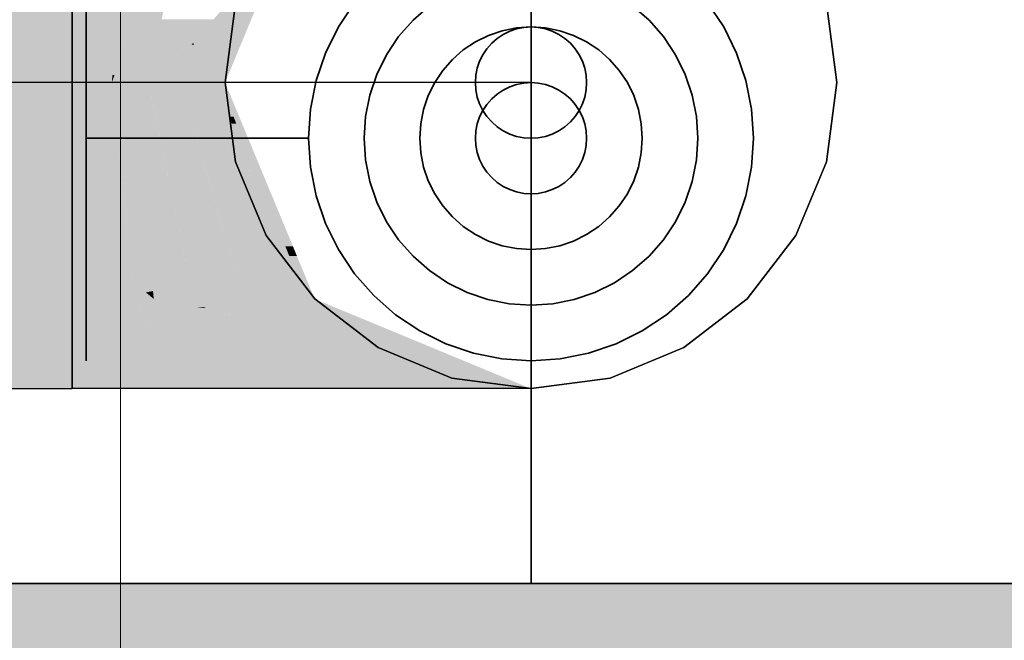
# Model space of a CAD drawing. Extents: x -297 to 573, y -46 to 548.
# Tile 43 of 188: x 93.27 to 95.04, y 116.92 to 118.03. Entities that reach past the tile are written whole.
import ezdxf
from ezdxf.lldxf.tags import DXFTag

# ---------------------------------------------------------------- set-up
doc = ezdxf.new("R2010")
doc.units = 0
doc.layers.get('0').update_dxf_attribs({"lineweight": 35})
doc.layers.add('0-Shading', color=7, linetype='Continuous', lineweight=35)
doc.layers.add('5_EG-BESTAND', color=7, linetype='Continuous', lineweight=25)
for name, color, linetype, lineweight, true_color in [('H_Heizkoerper', 1, 'Continuous', 35, 0xff0000), ('H_Heizkoerperflaeche', 7, 'Continuous', 35, 0xc0c0c0), ('H_Ruecklauf', 5, 'Continuous', 35, 0x0000ff), ('H_Ruecklauf_EG', 5, 'Continuous', 25, 0x0000ff), ('H_Vorlauf', 1, 'Continuous', 35, 0xff0000)]:
    doc.layers.add(name, color=color, linetype=linetype, lineweight=lineweight, true_color=true_color)
tags = doc.linetypes.add('ALL_S14', pattern=[0.002, 0.001, -0.001]).pattern_tags.tags
tags[6:7] = [DXFTag(74, 4), DXFTag(75, 0), DXFTag(340, '0'), DXFTag(46, 1.0), DXFTag(50, 0.0), DXFTag(44, 0.0), DXFTag(45, 0.0)]
tags[4:5] = [DXFTag(74, 4), DXFTag(75, 0), DXFTag(340, '0'), DXFTag(46, 1.0), DXFTag(50, 0.0), DXFTag(44, 0.0), DXFTag(45, 0.0)]

# ---------------------------------------------------------------- blocks, each defined once
blk = doc.blocks.new('Shading-A07ALD3F1N', base_point=(92.9853, 118.4704))
at = {"layer": '0-Shading', "color": 5, "true_color": 0x0000f5}
for points in [[(92.9853, 117.9204), (93.3678, 117.9204), (92.9853, 118.3093)], [(93.3678, 117.9204), (92.9853, 118.3093), (93.3678, 118.3093)], [(92.9853, 117.8952), (93.3678, 117.8952), (92.9853, 117.9204)], [(93.3678, 117.8952), (93.3678, 117.9204), (92.9853, 117.9204)], [(92.9853, 117.5315), (93.3678, 117.5315), (92.9853, 117.8952)], [(93.3678, 117.5315), (92.9853, 117.8952), (93.3678, 117.8952)]]:
    blk.add_solid(points, dxfattribs=at)
at = {"layer": '0-Shading', "color": 5, "true_color": 0x0000f4}
for points in [[(93.4402, 117.9319), (93.3678, 117.9319), (93.4768, 118.2726)], [(93.3678, 117.9319), (93.4768, 118.2726), (93.3678, 118.2726)], [(93.3678, 117.9204), (93.4402, 117.9319), (93.3678, 117.9319)], [(93.3678, 117.9204), (93.439, 117.9204), (93.4402, 117.9319)], [(93.4417, 117.8952), (93.3678, 117.8952), (93.439, 117.9204)], [(93.3678, 117.8952), (93.439, 117.9204), (93.3678, 117.9204)], [(93.4435, 117.8782), (93.3678, 117.8782), (93.3678, 117.8952)], [(93.4435, 117.8782), (93.4417, 117.8952), (93.3678, 117.8952)], [(93.4799, 117.5389), (93.3678, 117.5389), (93.4435, 117.8782)], [(93.3678, 117.5389), (93.4435, 117.8782), (93.3678, 117.8782)], [(93.3678, 117.5315), (93.4799, 117.5389), (93.3678, 117.5389)], [(93.3678, 117.5315), (93.4807, 117.5315), (93.4799, 117.5389)]]:
    blk.add_solid(points, dxfattribs=at)
at = {"layer": '0-Shading', "color": 5, "true_color": 0x0000ec}
for points in [[(93.444, 117.9338), (93.4404, 117.9338), (93.5612, 118.244)], [(93.4404, 117.9338), (93.5612, 118.244), (93.4737, 118.244)], [(93.5152, 117.9681), (93.457, 117.9681), (93.5721, 118.2429)], [(93.457, 117.9681), (93.5721, 118.2429), (93.5608, 118.2429)], [(93.444, 117.9338), (93.5152, 117.9681), (93.457, 117.9681)], [(93.5081, 117.9338), (93.444, 117.9338), (93.5152, 117.9681)], [(93.439, 117.9204), (93.4433, 117.9319), (93.4402, 117.9319)], [(93.439, 117.9204), (93.4817, 117.9204), (93.4431, 117.9312)], [(93.4402, 117.9319), (93.444, 117.9338), (93.4404, 117.9338)], [(93.4433, 117.9319), (93.4402, 117.9319), (93.444, 117.9338)], [(93.4431, 117.9312), (93.5076, 117.9312), (93.444, 117.9338)], [(93.4817, 117.9204), (93.4431, 117.9312), (93.5076, 117.9312)], [(93.5076, 117.9312), (93.5081, 117.9338), (93.444, 117.9338)], [(93.4817, 117.9204), (93.5053, 117.9204), (93.5076, 117.9312)], [(93.483, 117.906), (93.4406, 117.906), (93.439, 117.9204)], [(93.483, 117.906), (93.4817, 117.9204), (93.439, 117.9204)], [(93.509, 117.5968), (93.5053, 117.9204), (93.4817, 117.9204)], [(93.5723, 117.5968), (93.509, 117.5968), (93.5053, 117.9204)], [(93.4435, 117.8782), (93.483, 117.906), (93.4406, 117.906)], [(93.4853, 117.8782), (93.4435, 117.8782), (93.483, 117.906)], [(93.4873, 117.8543), (93.4461, 117.8543), (93.4435, 117.8782)], [(93.4873, 117.8543), (93.4853, 117.8782), (93.4435, 117.8782)], [(93.4792, 117.5459), (93.4873, 117.8543), (93.4461, 117.8543)], [(93.5133, 117.5459), (93.4792, 117.5459), (93.4873, 117.8543)], [(93.5772, 117.5733), (93.5723, 117.5968), (93.509, 117.5968)], [(93.511, 117.5733), (93.5772, 117.5733), (93.509, 117.5968)], [(93.5145, 117.5315), (93.5859, 117.5315), (93.511, 117.5733)], [(93.5859, 117.5315), (93.511, 117.5733), (93.5772, 117.5733)], [(93.4799, 117.5389), (93.5133, 117.5459), (93.4792, 117.5459)], [(93.4799, 117.5389), (93.5057, 117.5389), (93.5005, 117.5432)], [(93.4807, 117.5315), (93.5145, 117.5315), (93.4799, 117.5389)], [(93.5145, 117.5315), (93.4799, 117.5389), (93.5057, 117.5389)], [(93.5135, 117.5432), (93.5005, 117.5432), (93.5133, 117.5459)], [(93.5137, 117.5414), (93.5135, 117.5432), (93.5005, 117.5432)], [(93.5137, 117.5414), (93.5027, 117.5414), (93.5005, 117.5432)], [(93.5145, 117.5315), (93.5137, 117.5414), (93.5027, 117.5414)]]:
    blk.add_solid(points, dxfattribs=at)
at = {"layer": '0-Shading', "color": 174, "true_color": 0x00008e}
for points in [[(93.6335, 117.9204), (93.6428, 117.9204), (93.7672, 118.2429)], [(93.6335, 117.9204), (93.7621, 118.2306), (93.7575, 118.2306)], [(93.6428, 117.9204), (93.7672, 118.2429), (93.7764, 118.2429)], [(93.697, 117.7617), (93.6428, 117.9204), (93.6335, 117.9204)], [(93.7086, 117.7617), (93.697, 117.7617), (93.6428, 117.9204)], [(93.7647, 117.6263), (93.7511, 117.6263), (93.697, 117.7617)], [(93.7647, 117.6263), (93.7086, 117.7617), (93.697, 117.7617)], [(93.7582, 117.6086), (93.7647, 117.6263), (93.7511, 117.6263)], [(93.772, 117.6086), (93.7582, 117.6086), (93.7647, 117.6263)], [(93.7766, 117.5626), (93.772, 117.6086), (93.7582, 117.6086)], [(93.7766, 117.5626), (93.791, 117.5626), (93.772, 117.6086)], [(93.7891, 117.5315), (93.8039, 117.5315), (93.7766, 117.5626)], [(93.8039, 117.5315), (93.7766, 117.5626), (93.791, 117.5626)]]:
    blk.add_solid(points, dxfattribs=at)
at = {"layer": '0-Shading', "color": 172, "true_color": 0x0000c7}
for points in [[(93.6316, 117.9918), (93.5852, 117.9918), (93.664, 118.0822)], [(93.5822, 117.9883), (93.6223, 118.0343), (93.5956, 118.0343)], [(93.6144, 117.9438), (93.5691, 117.9438), (93.5822, 117.9883)], [(93.5874, 117.9883), (93.5822, 117.9883), (93.5852, 117.9918)], [(93.6144, 117.9438), (93.5874, 117.9883), (93.5822, 117.9883)], [(93.6144, 117.9438), (93.6316, 117.9918), (93.5852, 117.9918)], [(93.5623, 117.9204), (93.606, 117.9204), (93.5691, 117.9438)], [(93.606, 117.9204), (93.6144, 117.9438), (93.5691, 117.9438)], [(93.6144, 117.897), (93.5691, 117.897), (93.5623, 117.9204)], [(93.6144, 117.897), (93.606, 117.9204), (93.5623, 117.9204)], [(93.6324, 117.8467), (93.5839, 117.8467), (93.5691, 117.897)], [(93.6324, 117.8467), (93.6144, 117.897), (93.5691, 117.897)], [(93.6719, 117.5462), (93.6324, 117.8467), (93.5839, 117.8467)], [(93.7402, 117.5462), (93.6719, 117.5462), (93.6324, 117.8467)], [(93.7455, 117.5315), (93.7402, 117.5462), (93.6719, 117.5462)], [(93.6762, 117.5315), (93.7455, 117.5315), (93.6719, 117.5462)]]:
    blk.add_solid(points, dxfattribs=at)
at = {"layer": '0-Shading', "color": 174, "true_color": 0x0000ac}
for points in [[(93.6428, 117.9438), (93.6144, 117.9438), (93.6982, 118.0822)], [(93.6144, 117.9438), (93.6982, 118.0822), (93.664, 118.0822)], [(93.606, 117.9204), (93.6335, 117.9204), (93.6144, 117.9438)], [(93.6335, 117.9204), (93.6428, 117.9438), (93.6144, 117.9438)], [(93.6144, 117.897), (93.6335, 117.9204), (93.606, 117.9204)], [(93.6402, 117.897), (93.6144, 117.897), (93.6335, 117.9204)], [(93.6581, 117.8589), (93.6512, 117.8589), (93.6335, 117.9204)], [(93.6512, 117.8589), (93.628, 117.8589), (93.6144, 117.897)], [(93.6512, 117.8589), (93.6402, 117.897), (93.6144, 117.897)], [(93.6324, 117.8467), (93.6512, 117.8589), (93.628, 117.8589)], [(93.6547, 117.8467), (93.6324, 117.8467), (93.6512, 117.8589)], [(93.6629, 117.8467), (93.6547, 117.8467), (93.6512, 117.8589)], [(93.6629, 117.8467), (93.6581, 117.8589), (93.6512, 117.8589)], [(93.6683, 117.7994), (93.6494, 117.7994), (93.6324, 117.8467)], [(93.6683, 117.7994), (93.6547, 117.8467), (93.6324, 117.8467)], [(93.6683, 117.7994), (93.6629, 117.8467), (93.6547, 117.8467)], [(93.6819, 117.7994), (93.6683, 117.7994), (93.6629, 117.8467)], [(93.7455, 117.5315), (93.6683, 117.7994), (93.6494, 117.7994)], [(93.697, 117.7617), (93.6856, 117.7617), (93.6683, 117.7994)], [(93.7365, 117.5626), (93.7766, 117.5626), (93.6683, 117.7994)], [(93.697, 117.7617), (93.6819, 117.7994), (93.6683, 117.7994)], [(93.7766, 117.5626), (93.697, 117.7617), (93.6856, 117.7617)], [(93.7455, 117.5315), (93.7567, 117.5315), (93.7365, 117.5626)], [(93.7567, 117.5315), (93.7365, 117.5626), (93.7766, 117.5626)], [(93.7858, 117.5396), (93.7619, 117.5396), (93.7766, 117.5626)], [(93.7567, 117.5315), (93.7891, 117.5315), (93.7619, 117.5396)], [(93.7891, 117.5315), (93.7858, 117.5396), (93.7619, 117.5396)], [(93.5164, 117.5269), (93.4836, 117.5269), (93.4807, 117.5315)], [(93.5164, 117.5269), (93.5145, 117.5315), (93.4807, 117.5315)], [(93.5814, 117.3704), (93.5164, 117.5269), (93.4836, 117.5269)], [(93.5426, 117.5269), (93.5164, 117.5269), (93.5145, 117.5315)], [(93.6037, 117.5168), (93.5859, 117.5315), (93.5145, 117.5315)], [(93.5212, 117.5153), (93.6054, 117.5153), (93.5164, 117.5269)], [(93.5942, 117.5168), (93.5426, 117.5269), (93.5164, 117.5269)], [(93.6037, 117.5168), (93.5942, 117.5168), (93.5426, 117.5269)], [(93.5814, 117.3704), (93.7803, 117.3704), (93.5212, 117.5153)], [(93.7803, 117.3704), (93.5212, 117.5153), (93.6054, 117.5153)], [(93.6054, 117.5153), (93.6037, 117.5168), (93.5942, 117.5168)]]:
    blk.add_solid(points, dxfattribs=at)
at = {"layer": '0-Shading', "color": 172, "true_color": 0x0000dd}
for points in [[(93.5152, 117.9681), (93.5956, 118.0343), (93.5289, 118.0343)], [(93.5822, 117.9883), (93.5397, 117.9883), (93.5956, 118.0343)], [(93.5076, 117.9312), (93.5654, 117.9312), (93.5822, 117.9883)], [(93.5557, 117.9681), (93.5152, 117.9681), (93.5822, 117.9883)], [(93.5152, 117.9681), (93.5822, 117.9883), (93.5397, 117.9883)], [(93.5076, 117.9312), (93.5557, 117.9681), (93.5152, 117.9681)], [(93.5053, 117.9204), (93.5623, 117.9204), (93.5076, 117.9312)], [(93.5623, 117.9204), (93.5076, 117.9312), (93.5654, 117.9312)], [(93.5691, 117.897), (93.5102, 117.897), (93.5053, 117.9204)], [(93.5691, 117.897), (93.5623, 117.9204), (93.5053, 117.9204)], [(93.5772, 117.5733), (93.5691, 117.897), (93.5102, 117.897)], [(93.6639, 117.5733), (93.5772, 117.5733), (93.5691, 117.897)], [(93.6719, 117.5462), (93.6639, 117.5733), (93.5772, 117.5733)], [(93.6719, 117.5462), (93.5828, 117.5462), (93.5772, 117.5733)], [(93.6762, 117.5315), (93.6719, 117.5462), (93.5828, 117.5462)], [(93.5859, 117.5315), (93.6762, 117.5315), (93.5828, 117.5462)]]:
    blk.add_solid(points, dxfattribs=at)
at = {"layer": '0-Shading', "color": 174, "true_color": 0x0000b0}
for points in [[(92.9853, 117.3704), (93.3678, 117.3704), (92.9853, 117.5315)], [(93.3678, 117.3704), (92.9853, 117.5315), (93.3678, 117.5315)], [(93.3678, 117.3704), (93.5814, 117.3704), (93.3678, 117.5315)], [(93.5814, 117.3704), (93.3678, 117.5315), (93.4807, 117.5315)]]:
    blk.add_solid(points, dxfattribs=at)
at = {"layer": '0-Shading', "color": 174, "true_color": 0x0000a6}
for points in [[(93.6932, 117.5168), (93.6037, 117.5168), (93.5859, 117.5315)], [(93.7038, 117.5153), (93.6762, 117.5315), (93.5859, 117.5315)], [(93.609, 117.5153), (93.6054, 117.5153), (93.6037, 117.5168)], [(93.609, 117.5153), (93.6932, 117.5168), (93.6037, 117.5168)], [(93.6384, 117.5073), (93.6354, 117.5073), (93.6054, 117.5153)], [(93.6643, 117.4665), (93.7871, 117.4665), (93.6054, 117.5153)], [(93.6384, 117.5073), (93.609, 117.5153), (93.6054, 117.5153)], [(93.7038, 117.5153), (93.609, 117.5153), (93.6932, 117.5168)], [(93.7871, 117.4665), (93.7038, 117.5153), (93.609, 117.5153)], [(93.7871, 117.4665), (93.6384, 117.5073), (93.6354, 117.5073)], [(93.7803, 117.3704), (93.9512, 117.3704), (93.6643, 117.4665)], [(93.9512, 117.3704), (93.6643, 117.4665), (93.7871, 117.4665)]]:
    blk.add_solid(points, dxfattribs=at)
at = {"layer": '0-Shading', "color": 174, "true_color": 0x00009d}
for points in [[(93.7038, 117.5153), (93.7455, 117.5315), (93.6762, 117.5315)], [(93.7662, 117.5153), (93.7038, 117.5153), (93.7455, 117.5315)], [(93.8286, 117.4918), (93.7962, 117.4918), (93.7455, 117.5315)], [(93.7962, 117.4918), (93.744, 117.4918), (93.7038, 117.5153)], [(93.7962, 117.4918), (93.7662, 117.5153), (93.7038, 117.5153)], [(93.7871, 117.4665), (93.7962, 117.4918), (93.744, 117.4918)], [(93.8285, 117.4665), (93.7871, 117.4665), (93.7962, 117.4918)], [(93.8529, 117.4773), (93.8147, 117.4773), (93.7962, 117.4918)], [(93.8109, 117.488), (93.8286, 117.4918), (93.7962, 117.4918)], [(93.8364, 117.488), (93.8109, 117.488), (93.8286, 117.4918)], [(93.8529, 117.4773), (93.8364, 117.488), (93.8109, 117.488)], [(94.0175, 117.3704), (94.0823, 117.3704), (93.8364, 117.488)], [(93.8627, 117.4397), (93.8529, 117.4773), (93.8147, 117.4773)], [(93.9108, 117.4397), (93.8627, 117.4397), (93.8529, 117.4773)], [(93.8627, 117.4397), (93.8329, 117.4397), (93.7871, 117.4665)], [(93.8627, 117.4397), (93.8285, 117.4665), (93.7871, 117.4665)], [(93.9512, 117.3704), (93.8627, 117.4397), (93.8329, 117.4397)], [(93.9108, 117.402), (93.9689, 117.402), (93.8627, 117.4397)], [(93.9689, 117.402), (93.9108, 117.4397), (93.8627, 117.4397)], [(93.9512, 117.3704), (94.0175, 117.3704), (93.9108, 117.402)], [(94.0175, 117.3704), (93.9108, 117.402), (93.9689, 117.402)]]:
    blk.add_solid(points, dxfattribs=at)
at = {"layer": '0-Shading', "color": 174, "true_color": 0x000092}
for points in [[(93.8364, 117.488), (93.7567, 117.5315), (93.7455, 117.5315)], [(93.8446, 117.488), (93.8364, 117.488), (93.7567, 117.5315)], [(94.0823, 117.3704), (94.1647, 117.3704), (93.7567, 117.5315)], [(94.1647, 117.3704), (93.7567, 117.5315), (93.7891, 117.5315)], [(94.0823, 117.3704), (93.8446, 117.488), (93.8364, 117.488)]]:
    blk.add_solid(points, dxfattribs=at)
at = {"layer": '0-Shading', "color": 176, "true_color": 0x000085}
for points in [[(94.1647, 117.3704), (94.1928, 117.3704), (93.7891, 117.5315)], [(94.1928, 117.3704), (93.7891, 117.5315), (93.8039, 117.5315)]]:
    blk.add_solid(points, dxfattribs=at)
blk = doc.blocks.new('Referenz-A07ALD4Q1N', base_point=(-101.907, -12.8362))
at = {"layer": '5_EG-BESTAND', "color": 0, "linetype": 'ALL_S14', "lineweight": 13, "ltscale": 0.13}
blk.add_line((93.4547, 32.0471), (93.4547, 233.9586), dxfattribs=at)
blk = doc.blocks.new('Heizkörper-A07ALD9S1N', base_point=(86.9762, 77.0404))
at = {"color": 0, "linetype": 'ByBlock', "lineweight": -2, "ltscale": 0.35}
blk.add_line((91.6228, 117.0204), (96.7628, 117.0204), dxfattribs=at)
at = {"layer": 'H_Heizkoerperflaeche', "linetype": 'ByBlock', "lineweight": -2, "ltscale": 0.35}
for points in [[(91.6228, 79.0204), (96.7628, 79.0204), (91.6228, 117.0204)], [(96.7628, 79.0204), (91.6228, 117.0204), (96.7628, 117.0204)]]:
    blk.add_solid(points, dxfattribs=at)
at = {"layer": 'H_Ruecklauf', "linetype": 'ByBlock', "lineweight": -2, "ltscale": 0.35}
for p, q in [((94.1669, 118.017), (94.1546, 118.0128)), ((94.1798, 118.0196), (94.1669, 118.017)), ((94.1928, 118.0204), (94.1798, 118.0196)), ((94.2059, 118.0196), (94.1928, 118.0204)), ((94.2187, 118.017), (94.2059, 118.0196)), ((94.2311, 118.0128), (94.2187, 118.017)), ((94.132, 117.9998), (94.1221, 117.9911)), ((94.1428, 118.007), (94.132, 117.9998)), ((94.1546, 118.0128), (94.1428, 118.007)), ((94.2428, 118.007), (94.2311, 118.0128)), ((94.2537, 117.9998), (94.2428, 118.007)), ((94.2635, 117.9911), (94.2537, 117.9998)), ((94.1135, 117.9813), (94.1062, 117.9704)), ((94.1221, 117.9911), (94.1135, 117.9813)), ((94.2722, 117.9813), (94.2635, 117.9911)), ((94.2794, 117.9704), (94.2722, 117.9813)), ((94.1062, 117.9704), (94.1004, 117.9587)), ((94.2852, 117.9587), (94.2794, 117.9704)), ((94.0962, 117.9463), (94.0937, 117.9335)), ((94.1004, 117.9587), (94.0962, 117.9463)), ((94.2894, 117.9463), (94.2852, 117.9587)), ((94.292, 117.9335), (94.2894, 117.9463)), ((94.0937, 117.9335), (94.0928, 117.9204)), ((94.2928, 117.9204), (94.292, 117.9335)), ((94.0928, 117.9204), (94.0937, 117.9074)), ((94.1928, 117.0204), (94.1928, 117.9204)), ((94.292, 117.9074), (94.2928, 117.9204)), ((94.0937, 117.9074), (94.0962, 117.8945)), ((94.0962, 117.8945), (94.1004, 117.8822)), ((94.2852, 117.8822), (94.2894, 117.8945)), ((94.2894, 117.8945), (94.292, 117.9074)), ((94.1004, 117.8822), (94.1062, 117.8704)), ((94.2794, 117.8704), (94.2852, 117.8822)), ((94.1062, 117.8704), (94.1135, 117.8595)), ((94.1135, 117.8595), (94.1221, 117.8497)), ((94.2635, 117.8497), (94.2722, 117.8595)), ((94.2722, 117.8595), (94.2794, 117.8704)), ((94.1221, 117.8497), (94.132, 117.8411)), ((94.132, 117.8411), (94.1428, 117.8338)), ((94.2428, 117.8338), (94.2537, 117.8411)), ((94.2537, 117.8411), (94.2635, 117.8497)), ((94.1428, 117.8338), (94.1546, 117.828)), ((94.1546, 117.828), (94.1669, 117.8238)), ((94.1669, 117.8238), (94.1798, 117.8213)), ((94.2059, 117.8213), (94.2187, 117.8238)), ((94.2187, 117.8238), (94.2311, 117.828)), ((94.2311, 117.828), (94.2428, 117.8338)), ((94.1798, 117.8213), (94.1928, 117.8204)), ((94.1928, 117.8204), (94.2059, 117.8213))]:
    blk.add_line(p, q, dxfattribs=at)
at = {"layer": 'H_Vorlauf', "color": 0, "linetype": 'ByBlock', "lineweight": -2, "ltscale": 0.35}
for p, q in [((94.1928, 117.0204), (94.1928, 118.6204)), ((93.3928, 117.4204), (93.3928, 118.2204)), ((93.8755, 118.0639), (93.8464, 118.0204)), ((94.0102, 118.0584), (93.9807, 118.0326)), ((94.405, 118.0326), (94.3755, 118.0584)), ((94.5392, 118.0204), (94.5102, 118.0639)), ((93.8464, 118.0204), (93.8233, 117.9735)), ((93.9807, 118.0326), (93.9548, 118.003)), ((94.1667, 118.0187), (94.1411, 118.0136)), ((94.1928, 118.0204), (94.1667, 118.0187)), ((94.2189, 118.0187), (94.1928, 118.0204)), ((94.2446, 118.0136), (94.2189, 118.0187)), ((94.4308, 118.003), (94.405, 118.0326)), ((94.5624, 117.9735), (94.5392, 118.0204)), ((93.9548, 118.003), (93.933, 117.9704)), ((94.1163, 118.0052), (94.0928, 117.9936)), ((94.1411, 118.0136), (94.1163, 118.0052)), ((94.2694, 118.0052), (94.2446, 118.0136)), ((94.2928, 117.9936), (94.2694, 118.0052)), ((94.4526, 117.9704), (94.4308, 118.003)), ((94.0928, 117.9936), (94.0711, 117.9791)), ((94.3146, 117.9791), (94.2928, 117.9936)), ((93.8233, 117.9735), (93.8065, 117.9239)), ((93.933, 117.9704), (93.9157, 117.9352)), ((94.0711, 117.9791), (94.0514, 117.9618)), ((94.3342, 117.9618), (94.3146, 117.9791)), ((94.47, 117.9352), (94.4526, 117.9704)), ((94.5792, 117.9239), (94.5624, 117.9735)), ((94.0514, 117.9618), (94.0342, 117.9422)), ((94.3515, 117.9422), (94.3342, 117.9618)), ((93.9157, 117.9352), (93.903, 117.8981)), ((94.0342, 117.9422), (94.0196, 117.9204)), ((94.366, 117.9204), (94.3515, 117.9422)), ((94.4826, 117.8981), (94.47, 117.9352)), ((93.8065, 117.9239), (93.7962, 117.8726)), ((94.0196, 117.9204), (94.0081, 117.897)), ((94.1546, 117.9128), (94.1428, 117.907)), ((94.1669, 117.917), (94.1546, 117.9128)), ((94.1798, 117.9196), (94.1669, 117.917)), ((94.1928, 117.9204), (94.1798, 117.9196)), ((94.2059, 117.9196), (94.1928, 117.9204)), ((94.2187, 117.917), (94.2059, 117.9196)), ((94.2311, 117.9128), (94.2187, 117.917)), ((94.2428, 117.907), (94.2311, 117.9128)), ((94.3776, 117.897), (94.366, 117.9204)), ((94.5894, 117.8726), (94.5792, 117.9239)), ((93.903, 117.8981), (93.8954, 117.8596)), ((94.0081, 117.897), (93.9996, 117.8722)), ((94.132, 117.8998), (94.1221, 117.8911)), ((94.1428, 117.907), (94.132, 117.8998)), ((94.2537, 117.8998), (94.2428, 117.907)), ((94.2635, 117.8911), (94.2537, 117.8998)), ((94.386, 117.8722), (94.3776, 117.897)), ((94.4903, 117.8596), (94.4826, 117.8981)), ((94.1135, 117.8813), (94.1062, 117.8704)), ((94.1221, 117.8911), (94.1135, 117.8813)), ((94.2722, 117.8813), (94.2635, 117.8911)), ((94.2794, 117.8704), (94.2722, 117.8813)), ((93.7962, 117.8726), (93.7928, 117.8204)), ((93.8954, 117.8596), (93.8928, 117.8204)), ((93.9996, 117.8722), (93.9945, 117.8465)), ((94.1004, 117.8587), (94.0962, 117.8463)), ((94.1062, 117.8704), (94.1004, 117.8587)), ((94.2852, 117.8587), (94.2794, 117.8704)), ((94.2894, 117.8463), (94.2852, 117.8587)), ((94.3911, 117.8465), (94.386, 117.8722)), ((94.4928, 117.8204), (94.4903, 117.8596)), ((94.5928, 117.8204), (94.5894, 117.8726)), ((93.9945, 117.8465), (93.9928, 117.8204)), ((94.0962, 117.8463), (94.0937, 117.8335)), ((94.292, 117.8335), (94.2894, 117.8463)), ((94.3928, 117.8204), (94.3911, 117.8465)), ((94.0937, 117.8335), (94.0928, 117.8204)), ((94.2928, 117.8204), (94.292, 117.8335)), ((93.7928, 117.8204), (93.3928, 117.8204)), ((93.7928, 117.8204), (93.7962, 117.7682)), ((93.8928, 117.8204), (93.8954, 117.7813)), ((93.9928, 117.8204), (93.9945, 117.7943)), ((94.0928, 117.8204), (94.0937, 117.8074)), ((94.0937, 117.8074), (94.0962, 117.7945)), ((94.2894, 117.7945), (94.292, 117.8074)), ((94.292, 117.8074), (94.2928, 117.8204)), ((94.3911, 117.7943), (94.3928, 117.8204)), ((94.4903, 117.7813), (94.4928, 117.8204)), ((94.5894, 117.7682), (94.5928, 117.8204)), ((93.9945, 117.7943), (93.9996, 117.7687)), ((94.0962, 117.7945), (94.1004, 117.7822)), ((94.2852, 117.7822), (94.2894, 117.7945)), ((94.386, 117.7687), (94.3911, 117.7943)), ((93.8954, 117.7813), (93.903, 117.7428)), ((93.9996, 117.7687), (94.0081, 117.7439)), ((94.1004, 117.7822), (94.1062, 117.7704)), ((94.1062, 117.7704), (94.1135, 117.7595)), ((94.2722, 117.7595), (94.2794, 117.7704)), ((94.2794, 117.7704), (94.2852, 117.7822)), ((94.3776, 117.7439), (94.386, 117.7687)), ((94.4826, 117.7428), (94.4903, 117.7813)), ((93.7962, 117.7682), (93.8065, 117.7169)), ((94.1135, 117.7595), (94.1221, 117.7497)), ((94.2635, 117.7497), (94.2722, 117.7595)), ((94.5792, 117.7169), (94.5894, 117.7682)), ((93.903, 117.7428), (93.9157, 117.7056)), ((94.0081, 117.7439), (94.0196, 117.7204)), ((94.1221, 117.7497), (94.132, 117.7411)), ((94.132, 117.7411), (94.1428, 117.7338)), ((94.1428, 117.7338), (94.1546, 117.728)), ((94.2311, 117.728), (94.2428, 117.7338)), ((94.2428, 117.7338), (94.2537, 117.7411)), ((94.2537, 117.7411), (94.2635, 117.7497)), ((94.366, 117.7204), (94.3776, 117.7439)), ((94.47, 117.7056), (94.4826, 117.7428)), ((93.8065, 117.7169), (93.8233, 117.6673)), ((94.0196, 117.7204), (94.0342, 117.6987)), ((94.1546, 117.728), (94.1669, 117.7238)), ((94.1669, 117.7238), (94.1798, 117.7213)), ((94.1798, 117.7213), (94.1928, 117.7204)), ((94.1928, 117.7204), (94.2059, 117.7213)), ((94.2059, 117.7213), (94.2187, 117.7238)), ((94.2187, 117.7238), (94.2311, 117.728)), ((94.3515, 117.6987), (94.366, 117.7204)), ((94.5624, 117.6673), (94.5792, 117.7169)), ((93.9157, 117.7056), (93.933, 117.6704)), ((94.0342, 117.6987), (94.0514, 117.679)), ((94.3342, 117.679), (94.3515, 117.6987)), ((94.4526, 117.6704), (94.47, 117.7056)), ((93.8233, 117.6673), (93.8464, 117.6204)), ((93.933, 117.6704), (93.9548, 117.6378)), ((94.0514, 117.679), (94.0711, 117.6617)), ((94.3146, 117.6617), (94.3342, 117.679)), ((94.4308, 117.6378), (94.4526, 117.6704)), ((94.5392, 117.6204), (94.5624, 117.6673)), ((94.0711, 117.6617), (94.0928, 117.6472)), ((94.0928, 117.6472), (94.1163, 117.6356)), ((94.2694, 117.6356), (94.2928, 117.6472)), ((94.2928, 117.6472), (94.3146, 117.6617)), ((93.9548, 117.6378), (93.9807, 117.6083)), ((94.1163, 117.6356), (94.1411, 117.6272)), ((94.1411, 117.6272), (94.1667, 117.6221)), ((94.2189, 117.6221), (94.2446, 117.6272)), ((94.2446, 117.6272), (94.2694, 117.6356)), ((94.405, 117.6083), (94.4308, 117.6378)), ((93.8464, 117.6204), (93.8755, 117.5769)), ((94.1667, 117.6221), (94.1928, 117.6204)), ((94.1928, 117.6204), (94.2189, 117.6221)), ((94.5102, 117.5769), (94.5392, 117.6204)), ((93.9807, 117.6083), (94.0102, 117.5824)), ((94.3755, 117.5824), (94.405, 117.6083)), ((93.8755, 117.5769), (93.91, 117.5376)), ((94.0102, 117.5824), (94.0428, 117.5606)), ((94.3428, 117.5606), (94.3755, 117.5824)), ((94.4757, 117.5376), (94.5102, 117.5769)), ((94.0428, 117.5606), (94.078, 117.5433)), ((94.3076, 117.5433), (94.3428, 117.5606)), ((94.078, 117.5433), (94.1152, 117.5306)), ((94.2705, 117.5306), (94.3076, 117.5433)), ((93.91, 117.5376), (93.9493, 117.5031)), ((94.1152, 117.5306), (94.1537, 117.523)), ((94.1537, 117.523), (94.1928, 117.5204)), ((94.1928, 117.5204), (94.232, 117.523)), ((94.232, 117.523), (94.2705, 117.5306)), ((94.4363, 117.5031), (94.4757, 117.5376)), ((93.9493, 117.5031), (93.9928, 117.474)), ((94.3928, 117.474), (94.4363, 117.5031)), ((93.9928, 117.474), (94.0398, 117.4509)), ((94.3459, 117.4509), (94.3928, 117.474)), ((94.0398, 117.4509), (94.0893, 117.434)), ((94.2964, 117.434), (94.3459, 117.4509)), ((94.0893, 117.434), (94.1406, 117.4238)), ((94.245, 117.4238), (94.2964, 117.434)), ((94.1406, 117.4238), (94.1928, 117.4204)), ((94.1928, 117.4204), (94.245, 117.4238))]:
    blk.add_line(p, q, dxfattribs=at)
blk = doc.blocks.new('Rohr - 1703-A07ALD9Y1N', base_point=(92.1602, 117.9204))
at = {"color": 0, "linetype": 'ByBlock', "lineweight": -2, "ltscale": 0.25}
blk.add_line((94.1928, 117.9204), (92.1603, 117.9204), dxfattribs=at)
blk = doc.blocks.new('Geometrie-A07ALDCM1N', base_point=(-28.6852, 111.1621))
at = {"layer": 'H_Ruecklauf_EG'}
for p, q in [((93.3678, 118.1482), (93.3678, 117.6926)), ((93.3678, 117.9204), (93.3678, 118.0628)), ((93.3678, 118.0628), (93.3678, 117.9204)), ((93.6616, 118.0628), (93.6428, 117.9204)), ((93.6428, 117.9204), (93.6616, 118.0628)), ((94.7428, 117.9204), (94.7241, 118.0628)), ((94.7241, 118.0628), (94.7428, 117.9204)), ((93.3678, 117.9204), (93.3678, 117.7781)), ((93.3678, 117.7781), (93.3678, 117.9204)), ((93.6428, 117.9204), (93.6616, 117.7781)), ((93.6616, 117.7781), (93.6428, 117.9204)), ((94.7241, 117.7781), (94.7428, 117.9204)), ((94.7428, 117.9204), (94.7241, 117.7781)), ((93.3678, 117.7781), (93.3678, 117.6454)), ((93.3678, 117.6454), (93.3678, 117.7781)), ((93.6616, 117.7781), (93.7165, 117.6454)), ((93.7165, 117.6454), (93.6616, 117.7781)), ((94.6691, 117.6454), (94.7241, 117.7781)), ((94.7241, 117.7781), (94.6691, 117.6454)), ((93.3678, 117.6926), (93.3678, 117.3704)), ((93.3678, 117.6454), (93.3678, 117.5315)), ((93.3678, 117.5315), (93.3678, 117.6454)), ((93.7165, 117.6454), (93.8039, 117.5315)), ((93.8039, 117.5315), (93.7165, 117.6454)), ((94.5817, 117.5315), (94.6691, 117.6454)), ((94.6691, 117.6454), (94.5817, 117.5315)), ((93.3678, 117.5315), (93.3678, 117.4441)), ((93.3678, 117.4441), (93.3678, 117.5315)), ((93.8039, 117.5315), (93.9178, 117.4441)), ((93.9178, 117.4441), (93.8039, 117.5315)), ((94.4678, 117.4441), (94.5817, 117.5315)), ((94.5817, 117.5315), (94.4678, 117.4441)), ((93.3678, 117.4441), (93.3678, 117.3892)), ((93.3678, 117.3892), (93.3678, 117.4441)), ((93.9178, 117.4441), (94.0505, 117.3892)), ((94.0505, 117.3892), (93.9178, 117.4441)), ((94.3352, 117.3892), (94.4678, 117.4441)), ((94.4678, 117.4441), (94.3352, 117.3892)), ((93.3678, 117.3892), (93.3678, 117.3704)), ((93.3678, 117.3704), (93.3678, 117.3892)), ((94.0505, 117.3892), (94.1928, 117.3704)), ((94.1928, 117.3704), (94.0505, 117.3892)), ((94.1928, 117.3704), (94.3352, 117.3892)), ((94.3352, 117.3892), (94.1928, 117.3704)), ((92.9853, 117.3704), (93.3678, 117.3704)), ((93.5814, 117.3704), (93.3678, 117.3704)), ((93.7803, 117.3704), (93.5814, 117.3704)), ((93.9512, 117.3704), (93.7803, 117.3704)), ((94.0823, 117.3704), (93.9512, 117.3704)), ((94.1647, 117.3704), (94.0823, 117.3704)), ((94.1928, 117.3704), (94.1647, 117.3704))]:
    blk.add_line(p, q, dxfattribs=at)

msp = doc.modelspace()

# ---------------------------------------------------------------- block references
at = {"color": 251, "lineweight": 25, "ltscale": 0.25, "true_color": 0x585858}
msp.add_blockref('Referenz-A07ALD4Q1N', (-101.907, -12.8362), dxfattribs=at)
msp.add_blockref('Shading-A07ALD3F1N', (92.9853, 118.4704))
at = {"linetype": 'Continuous', "ltscale": 0.35}
msp.add_blockref('Geometrie-A07ALDCM1N', (-28.6852, 111.1621), dxfattribs=at)
at = {"layer": 'H_Heizkoerper', "ltscale": 0.35}
msp.add_blockref('Heizkörper-A07ALD9S1N', (86.9762, 77.0404), dxfattribs=at)
at = {"layer": 'H_Ruecklauf_EG', "ltscale": 0.25}
msp.add_blockref('Rohr - 1703-A07ALD9Y1N', (92.1602, 117.9204), dxfattribs=at)

doc.saveas('drawing.dxf')
